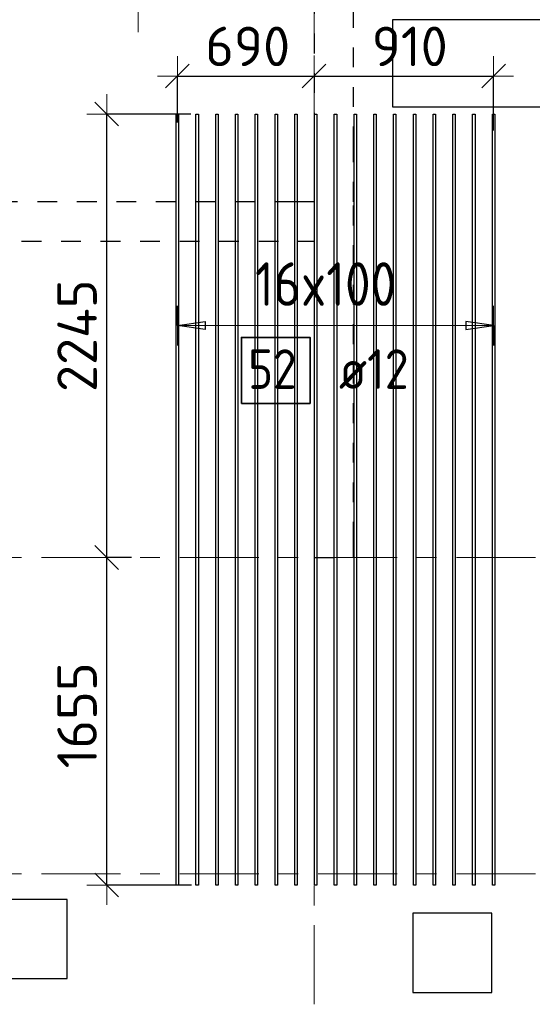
# Model space of a CAD drawing. Header units: metres. Extents: x -38 to 107, y -15 to 21.
# Tile 34 of 133: x 44.16 to 46.75, y 6.74 to 11.72. Entities that reach past the tile are written whole.
import ezdxf

# ---------------------------------------------------------------- set-up
doc = ezdxf.new("R2010")
doc.units = ezdxf.units.M
doc.header["$PDMODE"] = 65
for name, pattern in [('______11', [0.5, 0.4, -0.05, 0, -0.05]), ('______2', [0.0405, 0.03, -0.0105]), ('______5', [1.1, 0.8, -0.1, 0.1, -0.1])]:
    doc.linetypes.add(name, pattern=pattern)
for name, color, linetype, lineweight in [('XR$2$Осевая линия (1)', 7, '______5', 13), ('XR$4$Перекрытие (1)', 7, 'Continuous', 35), ('XR$4$Размерная линия (1)', 7, 'Continuous', 13)]:
    doc.layers.add(name, color=color, linetype=linetype, lineweight=lineweight)
doc.layers.add('XR$4$Арм.стержн.Доп. Арм верхн.зоны Х', color=7, linetype='Continuous', lineweight=35, true_color=0x8c8cff)
doc.layers.add('XR$6$Стена_ бетон несущ.', color=7, linetype='Continuous', lineweight=70, true_color=0xb4b496)
doc.styles.add('ISOCPEUR', font='txt')
doc.dimstyles.new('DIMSTYLE_3', dxfattribs={"dimtxt": 0.2, "dimasz": 0.2, "dimexe": 0, "dimexo": 0, "dimgap": 0.1, "dimtad": 2, "dimdec": 0, "dimlfac": 1000, "dimrnd": 5, "dimzin": 12, "dimdsep": 46, "dimtxsty": 'ISOCPEUR', "dimblk1": 'ALL_ML_STRICH', "dimblk2": 'ALL_ML_STRICH', "dimsah": 1, "dimcen": 0, "dimclrd": 7, "dimclre": 256, "dimclrt": 7, "dimadec": 0, "dimazin": 0, "dimtfac": 1, "dimtdec": 0, "dimtix": 1, "dimtmove": 2, "dimatfit": 3, "dimfxl": 0, "dimtzin": 0, "dimlwd": 0, "dimlwe": -3, "dimarcsym": 0})

# ---------------------------------------------------------------- blocks, each defined once
blk = doc.blocks.new('ALL_ML_STRICH')
at = {"color": 0, "linetype": 'ByBlock', "lineweight": -2}
for p, q in [((0, -0.5), (0, 0.5)), ((-0.3, -0.3), (0.3, 0.3)), ((-1, 0), (0.5, 0))]:
    blk.add_line(p, q, dxfattribs=at)
blk = doc.blocks.new('*D488')
at = {"layer": 'DEFPOINTS', "color": 7, "linetype": 'Continuous', "lineweight": 13, "transparency": 33554687}
for p in [(44.7467, 9), (44.6007, 7.3434), (45.05, 7.3434)]:
    blk.add_point(p, dxfattribs=at)
at = {"layer": 'XR$4$Размерная линия (1)', "color": 9, "linetype": 'Continuous', "lineweight": -2, "true_color": 0xc7c7c7, "transparency": 33554687}
for p, q in [((44.7267, 9), (44.6007, 9)), ((45.03, 7.3434), (44.6007, 7.3434))]:
    blk.add_line(p, q, dxfattribs=at)
at = {"layer": 'XR$4$Размерная линия (1)', "color": 7, "linetype": 'Continuous', "lineweight": -2, "transparency": 33554687}
blk.add_line((44.6007, 7.3434), (44.6007, 9), dxfattribs=at)
at = {"layer": 'XR$4$Размерная линия (1)', "color": 7, "linetype": 'Continuous', "lineweight": 13, "transparency": 33554687, "xscale": 0.2, "yscale": 0.2, "zscale": 0.2}
for p, rotation in [((44.6007, 9), 90), ((44.6007, 7.3434), 270)]:
    blk.add_blockref('ALL_ML_STRICH', p, dxfattribs=dict(at, rotation=rotation))
at = {"layer": 'XR$4$Размерная линия (1)', "color": 7, "linetype": 'Continuous', "lineweight": 13, "transparency": 33554687, "insert": (44.4507, 8.2017), "char_height": 0.2, "width": 0.8, "attachment_point": 5, "rotation": 90, "style": 'ISOCPEUR'}
blk.add_mtext('\\A1;{1655}', dxfattribs=at)
blk = doc.blocks.new('*D489')
at = {"layer": 'DEFPOINTS', "color": 7, "linetype": 'Continuous', "lineweight": 13, "transparency": 33554687}
for p in [(45.0467, 11.2434), (44.6007, 9), (44.7467, 9)]:
    blk.add_point(p, dxfattribs=at)
at = {"layer": 'XR$4$Размерная линия (1)', "color": 9, "linetype": 'Continuous', "lineweight": -2, "true_color": 0xc7c7c7, "transparency": 33554687}
for p, q in [((45.0267, 11.2434), (44.6007, 11.2434)), ((44.7267, 9), (44.6007, 9))]:
    blk.add_line(p, q, dxfattribs=at)
at = {"layer": 'XR$4$Размерная линия (1)', "color": 7, "linetype": 'Continuous', "lineweight": -2, "transparency": 33554687}
blk.add_line((44.6007, 9), (44.6007, 11.2434), dxfattribs=at)
at = {"layer": 'XR$4$Размерная линия (1)', "color": 7, "linetype": 'Continuous', "lineweight": 13, "transparency": 33554687, "xscale": 0.2, "yscale": 0.2, "zscale": 0.2}
for p, rotation in [((44.6007, 11.2434), 90), ((44.6007, 9), 270)]:
    blk.add_blockref('ALL_ML_STRICH', p, dxfattribs=dict(at, rotation=rotation))
at = {"layer": 'XR$4$Размерная линия (1)', "color": 7, "linetype": 'Continuous', "lineweight": 13, "transparency": 33554687, "insert": (44.4507, 10.1217), "char_height": 0.2, "width": 0.8, "attachment_point": 5, "rotation": 90, "style": 'ISOCPEUR'}
blk.add_mtext('\\A1;{2245}', dxfattribs=at)
blk = doc.blocks.new('*D492')
at = {"layer": 'DEFPOINTS', "color": 7, "linetype": 'Continuous', "lineweight": 13, "transparency": 33554687}
for p in [(44.9584, 11.4355), (45.65, 11.4147), (44.9584, 11.1812)]:
    blk.add_point(p, dxfattribs=at)
at = {"layer": 'XR$4$Размерная линия (1)', "color": 9, "linetype": 'Continuous', "lineweight": -2, "true_color": 0xc7c7c7, "transparency": 33554687}
for p, q in [((44.9584, 11.2012), (44.9584, 11.4355)), ((45.65, 11.4347), (45.65, 11.4355))]:
    blk.add_line(p, q, dxfattribs=at)
at = {"layer": 'XR$4$Размерная линия (1)', "color": 7, "linetype": 'Continuous', "lineweight": -2, "transparency": 33554687}
blk.add_line((44.9584, 11.4355), (45.65, 11.4355), dxfattribs=at)
at = {"layer": 'XR$4$Размерная линия (1)', "color": 7, "linetype": 'Continuous', "lineweight": 13, "transparency": 33554687, "xscale": 0.2, "yscale": 0.2, "zscale": 0.2, "rotation": 180}
blk.add_blockref('ALL_ML_STRICH', (44.9584, 11.4355), dxfattribs=at)
at = {"layer": 'XR$4$Размерная линия (1)', "color": 7, "linetype": 'Continuous', "lineweight": 13, "transparency": 33554687, "xscale": 0.2, "yscale": 0.2, "zscale": 0.2}
blk.add_blockref('ALL_ML_STRICH', (45.65, 11.4355), dxfattribs=at)
at = {"layer": 'XR$4$Размерная линия (1)', "color": 7, "linetype": 'Continuous', "lineweight": 13, "transparency": 33554687, "insert": (45.3142, 11.5855), "char_height": 0.2, "width": 0.6, "attachment_point": 5, "style": 'ISOCPEUR'}
blk.add_mtext('\\A1;{690}', dxfattribs=at)
blk = doc.blocks.new('*D493')
at = {"layer": 'DEFPOINTS', "color": 7, "linetype": 'Continuous', "lineweight": 13, "transparency": 33554687}
for p in [(45.65, 11.4355), (45.65, 11.4147), (46.5584, 11.1396)]:
    blk.add_point(p, dxfattribs=at)
at = {"layer": 'XR$4$Размерная линия (1)', "color": 9, "linetype": 'Continuous', "lineweight": -2, "true_color": 0xc7c7c7, "transparency": 33554687}
for p, q in [((45.65, 11.4347), (45.65, 11.4355)), ((46.5584, 11.1596), (46.5584, 11.4355))]:
    blk.add_line(p, q, dxfattribs=at)
at = {"layer": 'XR$4$Размерная линия (1)', "color": 7, "linetype": 'Continuous', "lineweight": -2, "transparency": 33554687}
blk.add_line((45.65, 11.4355), (46.5584, 11.4355), dxfattribs=at)
at = {"layer": 'XR$4$Размерная линия (1)', "color": 7, "linetype": 'Continuous', "lineweight": 13, "transparency": 33554687, "xscale": 0.2, "yscale": 0.2, "zscale": 0.2, "rotation": 180}
blk.add_blockref('ALL_ML_STRICH', (45.65, 11.4355), dxfattribs=at)
at = {"layer": 'XR$4$Размерная линия (1)', "color": 7, "linetype": 'Continuous', "lineweight": 13, "transparency": 33554687, "xscale": 0.2, "yscale": 0.2, "zscale": 0.2}
blk.add_blockref('ALL_ML_STRICH', (46.5584, 11.4355), dxfattribs=at)
at = {"layer": 'XR$4$Размерная линия (1)', "color": 7, "linetype": 'Continuous', "lineweight": 13, "transparency": 33554687, "insert": (46.1342, 11.5855), "char_height": 0.2, "width": 0.6, "attachment_point": 5, "style": 'ISOCPEUR'}
blk.add_mtext('\\A1;{910}', dxfattribs=at)

msp = doc.modelspace()

# ---------------------------------------------------------------- linework, layer by layer
at = {"color": 52, "linetype": 'Continuous', "lineweight": 13, "transparency": 33554687}
msp.add_line((44.7602, 12.4069), (44.7602, 11.6583), dxfattribs=at)
at = {"layer": 'XR$2$Осевая линия (1)', "color": 253, "linetype": '______11', "lineweight": 13, "true_color": 0xa0a0a0, "transparency": 33554687}
for p, q in [((45.65, 6.74), (45.65, 19.78)), ((-2.63, 9), (62.6, 9)), ((-2.63, 7.4), (62.6, 7.4))]:
    msp.add_line(p, q, dxfattribs=at)
at = {"layer": 'XR$4$Арм.стержн.Доп. Арм верхн.зоны Х', "color": 253, "linetype": 'Continuous', "lineweight": -3, "true_color": 0xa0a0a0, "transparency": 33554687}
for p, q in [((44.9584, 10.1733), (44.9584, 10.2733)), ((46.5584, 10.1733), (46.5584, 10.2733)), ((44.9584, 10.1733), (44.9584, 10.0733)), ((46.5584, 10.1733), (46.5584, 10.0733))]:
    msp.add_line(p, q, dxfattribs=at)
at = {"layer": 'XR$4$Арм.стержн.Доп. Арм верхн.зоны Х', "color": 7, "linetype": 'Continuous', "lineweight": 25, "transparency": 33554687}
for p, q in [((44.9584, 10.1733), (45.0984, 10.1933)), ((45.0984, 10.1533), (44.9584, 10.1733)), ((45.0984, 10.1933), (45.0984, 10.1533)), ((46.5584, 10.1733), (46.4184, 10.1933)), ((46.4184, 10.1933), (46.4184, 10.1533)), ((46.4184, 10.1533), (46.5584, 10.1733))]:
    msp.add_line(p, q, dxfattribs=at)
at = {"layer": 'XR$4$Арм.стержн.Доп. Арм верхн.зоны Х', "color": 7, "linetype": 'Continuous', "lineweight": 13, "transparency": 33554687}
for p, q in [((44.9584, 10.1733), (44.9584, 10.1733)), ((46.5584, 10.1733), (46.5584, 10.1733))]:
    msp.add_line(p, q, dxfattribs=at)
at = {"layer": 'XR$4$Арм.стержн.Доп. Арм верхн.зоны Х', "color": 34, "linetype": 'Continuous', "lineweight": 25, "transparency": 33554687}
for points in [[(44.9524, 7.3434), (44.9524, 11.2434), (44.9644, 11.2434), (44.9644, 7.3434), (44.9524, 7.3434)], [(45.0524, 7.3434), (45.0524, 11.2434), (45.0644, 11.2434), (45.0644, 7.3434), (45.0524, 7.3434)], [(45.1524, 7.3434), (45.1524, 11.2434), (45.1644, 11.2434), (45.1644, 7.3434), (45.1524, 7.3434)], [(45.2524, 7.3434), (45.2524, 11.2434), (45.2644, 11.2434), (45.2644, 7.3434), (45.2524, 7.3434)], [(45.3524, 7.3434), (45.3524, 11.2434), (45.3644, 11.2434), (45.3644, 7.3434), (45.3524, 7.3434)], [(45.4524, 7.3434), (45.4524, 11.2434), (45.4644, 11.2434), (45.4644, 7.3434), (45.4524, 7.3434)], [(45.5524, 7.3434), (45.5524, 11.2434), (45.5644, 11.2434), (45.5644, 7.3434), (45.5524, 7.3434)], [(45.6524, 7.3434), (45.6524, 11.2434), (45.6644, 11.2434), (45.6644, 7.3434), (45.6524, 7.3434)], [(45.7524, 7.3434), (45.7524, 11.2434), (45.7644, 11.2434), (45.7644, 7.3434), (45.7524, 7.3434)], [(45.8524, 7.3434), (45.8524, 11.2434), (45.8644, 11.2434), (45.8644, 7.3434), (45.8524, 7.3434)], [(45.9524, 7.3434), (45.9524, 11.2434), (45.9644, 11.2434), (45.9644, 7.3434), (45.9524, 7.3434)], [(46.0524, 7.3434), (46.0524, 11.2434), (46.0644, 11.2434), (46.0644, 7.3434), (46.0524, 7.3434)], [(46.1524, 7.3434), (46.1524, 11.2434), (46.1644, 11.2434), (46.1644, 7.3434), (46.1524, 7.3434)], [(46.2524, 7.3434), (46.2524, 11.2434), (46.2644, 11.2434), (46.2644, 7.3434), (46.2524, 7.3434)], [(46.3524, 7.3434), (46.3524, 11.2434), (46.3644, 11.2434), (46.3644, 7.3434), (46.3524, 7.3434)], [(46.4524, 7.3434), (46.4524, 11.2434), (46.4644, 11.2434), (46.4644, 7.3434), (46.4524, 7.3434)], [(46.5524, 7.3434), (46.5524, 11.2434), (46.5644, 11.2434), (46.5644, 7.3434), (46.5524, 7.3434)]]:
    msp.add_lwpolyline(points, dxfattribs=at)
at = {"layer": 'XR$4$Арм.стержн.Доп. Арм верхн.зоны Х', "color": 7, "linetype": 'Continuous', "lineweight": 13, "transparency": 33554687}
msp.add_lwpolyline([(44.9584, 10.1733), (45.1524, 10.1733), (45.1524, 10.1733), (46.5584, 10.1733)], dxfattribs=at)
at = {"layer": 'XR$4$Арм.стержн.Доп. Арм верхн.зоны Х', "color": 7, "linetype": 'Continuous', "lineweight": 35, "transparency": 33554687}
msp.add_lwpolyline([(45.2827, 9.7799), (45.6294, 9.7799), (45.6294, 10.1132), (45.2827, 10.1132), (45.2827, 9.7799)], dxfattribs=at)
at = {"layer": 'XR$4$Перекрытие (1)', "color": 7, "linetype": 'Continuous', "lineweight": 25, "transparency": 33554687}
for p, q in [((46.0469, 11.7202), (46.0469, 11.2802)), ((48.1469, 11.7202), (46.0469, 11.7202)), ((46.0469, 11.2802), (48.1469, 11.2802)), ((44.4, 7.2702), (43.1, 7.2702)), ((44.4, 6.8702), (44.4, 7.2702)), ((46.15, 7.2002), (46.15, 6.8002)), ((46.55, 7.2002), (46.15, 7.2002)), ((46.55, 6.8002), (46.55, 7.2002)), ((43.1, 6.8702), (44.4, 6.8702)), ((46.15, 6.8002), (46.55, 6.8002))]:
    msp.add_line(p, q, dxfattribs=at)
at = {"layer": 'XR$6$Стена_ бетон несущ.', "color": 253, "linetype": '______2', "lineweight": -3, "true_color": 0xa0a0a0, "transparency": 33554687}
for p, q in [((45.65, 15.05), (45.65, 10.8)), ((45.85, 11.28), (45.85, 11.8195)), ((45.85, 11.08), (45.85, 11.28)), ((45.85, 10.8), (45.85, 11.08)), ((45.55, 10.8), (43.05, 10.8)), ((45.65, 10.8), (45.55, 10.8)), ((45.85, 9.08), (45.85, 10.8)), ((42.97, 10.6), (45.65, 10.6)), ((45.65, 10.6), (45.65, 9)), ((45.85, 9), (45.85, 9.08)), ((45.65, 9), (45.85, 9))]:
    msp.add_line(p, q, dxfattribs=at)

# ---------------------------------------------------------------- texts
at = {"layer": 'XR$4$Арм.стержн.Доп. Арм верхн.зоны Х', "color": 7, "linetype": 'Continuous', "lineweight": 13, "transparency": 33554687, "insert": (45.3514, 10.2733), "char_height": 0.22, "width": 0.930455, "attachment_point": 7, "style": 'ISOCPEUR'}
msp.add_mtext('\\W0.86;16x100', dxfattribs=at)
at = {"layer": 'XR$4$Арм.стержн.Доп. Арм верхн.зоны Х', "color": 7, "linetype": 'Continuous', "lineweight": 25, "transparency": 33554687, "char_height": 0.2, "attachment_point": 7, "style": 'ISOCPEUR'}
for s, insert, width in [('\\W0.87;52', (45.316, 9.8532), 0.367208), ('\\W0.89; ø12 ', (45.6627, 9.8532), 0.749105)]:
    msp.add_mtext(s, dxfattribs=dict(at, insert=insert, width=width))

# ---------------------------------------------------------------- dimensions: what is measured, and where the dimension line sits
at = {"layer": 'XR$4$Размерная линия (1)', "color": 7, "linetype": 'Continuous', "lineweight": 13, "transparency": 33554687}
for base, p1, p2, picture, middle in [((45.65, 11.4355), (44.9584, 11.2012), (45.65, 11.4347), '*D492', (45.3142, 11.5855)), ((46.5584, 11.4355), (45.65, 11.4347), (46.5584, 11.1596), '*D493', (46.1342, 11.5855))]:
    dim = msp.add_linear_dim(base=base, p1=p1, p2=p2, dimstyle='DIMSTYLE_3', override={"dimpost": '<>', "dimclrd": 7, "dimclre": 9, "dimclrt": 7, "dimlwd": 0, "dimlwe": 65533}, dxfattribs=at)
    dim.commit()
    dim.dimension.update_dxf_attribs({"geometry": picture, "text_midpoint": middle, "dimtype": 160})
for base, p1, p2, picture, middle in [((44.6007, 11.2434), (44.7267, 9), (45.0267, 11.2434), '*D489', (44.4507, 10.1217)), ((44.6007, 9), (45.03, 7.3434), (44.7267, 9), '*D488', (44.4507, 8.2017))]:
    dim = msp.add_linear_dim(base=base, p1=p1, p2=p2, angle=90, dimstyle='DIMSTYLE_3', override={"dimpost": '<>', "dimclrd": 7, "dimclre": 9, "dimclrt": 7, "dimlwd": 0, "dimlwe": 65533}, dxfattribs=at)
    dim.commit()
    dim.dimension.update_dxf_attribs({"geometry": picture, "text_midpoint": middle, "dimtype": 160})

doc.saveas('drawing.dxf')
